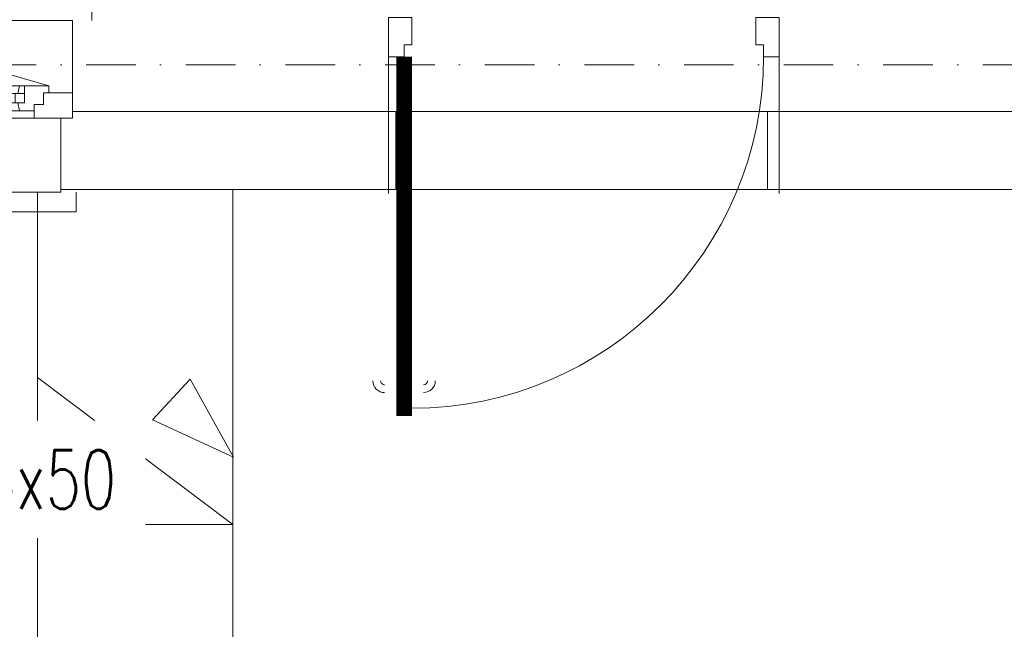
# Model space of a CAD drawing. Header units: centimetres. Extents: x -122 to 72759, y 3298 to 43172.
# Tile 52 of 243: x 35591 to 35843, y 10708 to 10864. Entities that reach past the tile are written whole.
import ezdxf
from ezdxf.enums import TextEntityAlignment as Align
from ezdxf.lldxf.tags import DXFTag

# ---------------------------------------------------------------- set-up
doc = ezdxf.new("R2010")
doc.units = ezdxf.units.CM
doc.header["$MEASUREMENT"] = 0
doc.linetypes.add('DASHDOT', pattern=[25.4, 12.7, -6.35, 0, -6.35])
doc.layers.get('0').update_dxf_attribs({"lineweight": 5})
for name, color, linetype, lineweight in [('0-LINIA ŚREDNIA', 7, 'Continuous', 5), ('0-OSIE', 7, 'DASHDOT', 5), ('1-METKI', 7, 'Continuous', 5), ('_ nowe meble', 7, 'Continuous', 5), ('_ ściany konstrukcyjne', 7, 'Continuous', 5), ('A_drzwi', 252, 'Continuous', 5), ('A_izol-termiczna', 7, 'ZIGZAG', 5), ('A_okna', 7, 'Continuous', 5), ('A_okna opis', 7, 'Continuous', 5), ('A_okna otwarcie', 7, 'DASH', 5), ('A_okna symbol', 7, 'Continuous', 5), ('A_parapety', 7, 'Continuous', 5), ('A_przerywane', 7, 'DASH', 5), ('A_sciany', 7, 'Continuous', 5), ('A_sciany dzialowe', 7, 'Continuous', 5), ('wymiarowanie', 7, 'Continuous', 5), ('ZZZ_Xref', 7, 'Continuous', 5)]:
    doc.layers.add(name, color=color, linetype=linetype, lineweight=lineweight)
doc.styles.add('Arial', font='arial.ttf', dxfattribs={"height": 450})
doc.styles.add('ROMANS', font='romans.shx', dxfattribs={"width": 0.8, "height": 15})
doc.styles.get("Standard").update_dxf_attribs({"font": 'ARIAL.TTF'})
tags = doc.linetypes.add('DASH', pattern=[15, 10, -5]).pattern_tags.tags
tags[6:7] = [DXFTag(74, 4), DXFTag(75, 0), DXFTag(340, '0'), DXFTag(46, 0.0), DXFTag(50, 0.0), DXFTag(44, 0.0), DXFTag(45, 0.0)]
tags[4:5] = [DXFTag(74, 4), DXFTag(75, 0), DXFTag(340, '0'), DXFTag(46, 0.0), DXFTag(50, 0.0), DXFTag(44, 0.0), DXFTag(45, 0.0)]
doc.linetypes.add('ZIGZAG', pattern='A,0.0001,-0.2,[131,ltypeshp.shx,S=0.2,R=0,X=-0.2,Y=0],-0.4,[131,ltypeshp.shx,S=0.2,R=180,X=0.2,Y=0],-0.2', length=0.8001)

# ---------------------------------------------------------------- blocks, each defined once
blk = doc.blocks.new('*U1235')
at = {"layer": 'A_okna symbol'}
blk.add_circle((0, 82.27), 13.85, dxfattribs=at)
at = {"layer": 'A_okna opis', "style": 'ROMANS', "width": 0.7}
for tag, p in [('S', (-18.23, 46.86)), ('H', (3.76, 46.86))]:
    blk.add_attdef(tag, text='', height=10, rotation=90, dxfattribs=at).set_placement(p, align=Align.TOP_CENTER)
at = {"layer": 'A_okna symbol', "style": 'Arial'}
blk.add_attdef('SYMBOL', text='', height=10, dxfattribs=at).set_placement((0, 82.27), align=Align.MIDDLE_CENTER)
at = {"layer": 'A_okna symbol'}
blk.add_attdef('HP=', (-11.63, -44.95), '', height=10, rotation=360, dxfattribs=at)
at = {"color": 7, "lineweight": 40, "true_color": 0xffffff}
blk.add_wipeout([(57, 19), (-57, 19), (-57, 0), (-60, 0), (-60, -25), (60, -25), (60, 0), (57, 0)], dxfattribs=at)
at = {"color": 8, "linetype": 'Continuous', "lineweight": 5}
blk.add_line((0, 66.42), (0, -46.34), dxfattribs=at)
for p, q in [((-60, 0), (-50.2, 0)), ((-60, -6.5), (-60, 0)), ((-50.2, 0), (-50.2, -3.5)), ((-50.2, -1.9), (-46.46, -1.9)), ((-46, -3.89), (-46.46, -1.9)), ((46, -3.89), (46.46, -1.9)), ((50.2, -1.9), (46.46, -1.9)), ((60, 0), (50.2, 0)), ((50.2, 0), (50.2, -3.5)), ((60, -6.5), (60, 0)), ((-50.2, -3.5), (-52.6, -3.5)), ((-52.6, -3.5), (-52.6, -6.5)), ((-45.39, -3.89), (-47.7, -3.89)), ((-47.7, -8.3), (-47.7, -3.89)), ((-45.39, -3.89), (-45.39, -6.3)), ((45.39, -3.89), (-45.39, -3.89)), ((45.39, -3.89), (47.7, -3.89)), ((45.39, -3.89), (45.39, -6.3)), ((47.7, -8.3), (47.7, -3.89)), ((50.2, -3.5), (52.6, -3.5)), ((52.6, -3.5), (52.6, -6.5)), ((-52.6, -6.5), (-60, -6.5)), ((-54, -8.3), (-54, -6.5)), ((-45.39, -6.3), (-47.7, -6.3)), ((-47.7, -8.3), (-47.7, -6.3)), ((-46, -6.3), (-46.44, -8.3)), ((-45.44, -6.3), (45.39, -6.3)), ((45.39, -6.3), (47.7, -6.3)), ((46, -6.3), (46.44, -8.3)), ((47.7, -8.3), (47.7, -6.3)), ((52.6, -6.5), (60, -6.5)), ((54, -8.3), (54, -6.5)), ((-54, -8.3), (-46.44, -8.3)), ((54, -8.3), (46.44, -8.3))]:
    blk.add_line(p, q)
at = {"lineweight": 5}
for p, q in [((50.2, 0), (-50.2, 0)), ((-46.46, -1.9), (46.46, -1.9)), ((-46.44, -8.3), (46.44, -8.3))]:
    blk.add_line(p, q, dxfattribs=at)
for points in [[(-57, 0), (-57, 19)], [(57, 0), (57, 19)]]:
    blk.add_lwpolyline(points)
at = {"layer": 'A_izol-termiczna', "linetype": 'Continuous'}
for p, q in [((-56, 0), (-60, 0)), ((56, 0), (60, 0))]:
    blk.add_line(p, q, dxfattribs=at)
at = {"layer": 'A_okna otwarcie', "ltscale": 0.5}
blk.add_line((54, -8.3), (-49.87, -37.88), dxfattribs=at)
blk.add_arc((-5.23, -13.24), 48.77, 180.0708, 203.7505, dxfattribs=at)
at = {"layer": 'A_parapety'}
for points in [[(-61, 19), (-61, 24), (61, 24), (61, 19)], [(-65, -25), (-65, -30), (65, -30), (65, -25)]]:
    blk.add_lwpolyline(points, dxfattribs=at)
at = {"layer": 'A_przerywane'}
for p, q in [((57, 19), (-57, 19)), ((60, -25), (-60, -25))]:
    blk.add_line(p, q, dxfattribs=at)
at = {"layer": 'A_sciany'}
for p, q in [((-60, -25), (-60, 0)), ((60, -25), (60, 0))]:
    blk.add_line(p, q, dxfattribs=at)
blk = doc.blocks.new('G$CA1DC9C89')
at = {"layer": '0-LINIA ŚREDNIA', "lineweight": 5}
for points in [[(305.83, 544.32), (305.77, 271.56), (305.77, 271.57), (305.87, 205.54), (1959, 205.46), (1959.01, 269.46), (1933.96, 269.46), (1933.96, 765.16), (2471.1, 765.1), (2471.1, 576.1), (2845.26, 576.1), (2845.26, 765.1), (4125.09, 765.11)], [(325.88, 544.32), (325.88, 225.53), (1938.96, 225.46), (1938.96, 249.46), (1913.96, 249.46), (1913.96, 785.16), (2491.1, 785.1), (2491.1, 596.1), (2825.26, 596.1), (2825.26, 628.14), (2825.26, 628.14), (2825.26, 785.1), (4105.09, 785.11)]]:
    blk.add_lwpolyline(points, dxfattribs=at)
at = {"layer": '_ nowe meble', "lineweight": 5, "ltscale": 0.5}
for points in [[(949.67, 55.47), (949.67, 205.47)], [(999.67, 55.47), (999.67, 205.47)]]:
    blk.add_lwpolyline(points, dxfattribs=at)
at = {"layer": '_ ściany konstrukcyjne', "lineweight": 5}
for points in [[(325.88, 544.32), (325.88, 225.53), (1938.96, 225.46), (1938.96, 249.46), (1913.96, 249.46), (1913.96, 785.16), (2491.1, 785.1), (2491.1, 596.1), (2825.26, 596.1), (2825.26, 628.14), (2825.26, 628.14), (2825.26, 785.1), (4105.09, 785.11)], [(1039.5, 249.52), (1039.5, 204.52)], [(1139.5, 249.52), (1139.5, 204.52)]]:
    blk.add_lwpolyline(points, dxfattribs=at)
at = {"layer": 'A_drzwi', "lineweight": 5}
for points in [[(1045.5, 242.52), (1043.5, 242.52), (1043.5, 239.52), (1039.5, 239.52), (1039.5, 239.52), (1039.5, 239.52), (1039.5, 249.52), (1039.5, 249.52), (1039.5, 249.52), (1045.5, 249.52)], [(1133.5, 242.52), (1135.5, 242.52), (1135.5, 239.52), (1139.5, 239.52), (1139.5, 239.52), (1139.5, 239.52), (1139.5, 249.52), (1139.5, 249.52), (1139.5, 249.52), (1133.5, 249.52)]]:
    blk.add_lwpolyline(points, close=True, dxfattribs=at)
at = {"layer": 'A_drzwi', "lineweight": 5, "const_width": 4}
blk.add_lwpolyline([(1043.5, 239.52), (1043.5, 147.52)], dxfattribs=at)
at = {"layer": 'A_drzwi', "lineweight": 5, "ltscale": 0.2}
blk.add_arc((1045.5, 239.52), 90, 270, 0, dxfattribs=at)
at = {"layer": 'A_drzwi', "lineweight": 5}
for centre, radius, start, end in [((1038.5, 156.52), 3, 180.0101, 270.0101), ((1038.5, 156.52), 1, 180.0101, 270.0101), ((1048.5, 156.52), 3, 270.0101, 0.0101), ((1048.5, 156.52), 1, 270.0101, 0.0101)]:
    blk.add_arc(centre, radius, start, end, dxfattribs=at)
at = {"layer": 'A_sciany dzialowe', "lineweight": 5}
for p, q in [((1039.5, 248.52), (1039.5, 240.52)), ((1139.5, 248.52), (1139.5, 240.52))]:
    blk.add_line(p, q, dxfattribs=at)
at = {"layer": 'wymiarowanie', "lineweight": 5}
blk.add_lwpolyline([(899.67, 119.78), (999.67, 119.78), (949.67, 157.36)], dxfattribs=at)
at = {"layer": 'wymiarowanie', "lineweight": 5, "insert": (939.67, 131.29), "char_height": 15, "attachment_point": 5, "rotation": 0.0097, "bg_fill": 2}
blk.add_mtext('\\A1;{\\W0.7;\\Fromans.shx|c226;3x15x50}', dxfattribs=at)
at = {"layer": '1-METKI', "lineweight": 5}
blk.add_lwpolyline([(988.73, 156.95), (979.11, 146.56), (999.89, 136.96), (988.73, 156.95)], dxfattribs=at)
at = {"layer": '_ nowe meble', "lineweight": 5, "ltscale": 0.5}
blk.add_lwpolyline([(4749.63, 256.64), (2471.1, 256.64), (2471.1, 763.1), (2451.03, 765.07), (2451.04, 784.96), (2305.04, 785.12), (2305.03, 765.12), (2099.99, 765.2), (2099.98, 784.98), (1954, 785.2), (1953.99, 765.16), (1933.96, 765.16), (1933.96, 269.46), (1959.01, 269.46), (1959, 205.42), (1139.5, 205.5), (1136.5, 205.5), (1136.5, 225.49), (1041.43, 225.5), (1041.43, 205.5), (305.87, 205.54), (305.87, 544.32)], dxfattribs=at)
at = {"layer": 'A_okna', "lineweight": 5}
ref = blk.add_blockref('*U1235', (898.62, 223.79), dxfattribs=dict(at, xscale=-1, rotation=179.9999999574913))
ref.add_attrib('SYMBOL', 'O2', dxfattribs={"layer": 'A_okna symbol', "height": 9.996, "rotation": 180, "style": 'Arial'}).set_placement((898.62, 141.52), align=Align.MIDDLE_CENTER)
ref.add_attrib('S', '120', dxfattribs={"layer": 'A_okna opis', "height": 10, "rotation": 90, "style": 'ROMANS', "width": 0.7}).set_placement((880.39, 176.93), align=Align.TOP_CENTER)
ref.add_attrib('H', '120', dxfattribs={"layer": 'A_okna opis', "height": 10, "rotation": 90, "style": 'ROMANS', "width": 0.7}).set_placement((902.38, 176.93), align=Align.TOP_CENTER)
at = {"layer": '0-OSIE', "lineweight": 5}
blk.add_lwpolyline([(-236.34, 237.47), (4272.13, 237.47)], dxfattribs=at)

msp = doc.modelspace()

# ---------------------------------------------------------------- block references
at = {"layer": 'ZZZ_Xref'}
msp.add_blockref('G$CA1DC9C89', (34646.15529, 10615.38849), dxfattribs=at)

doc.saveas('drawing.dxf')
